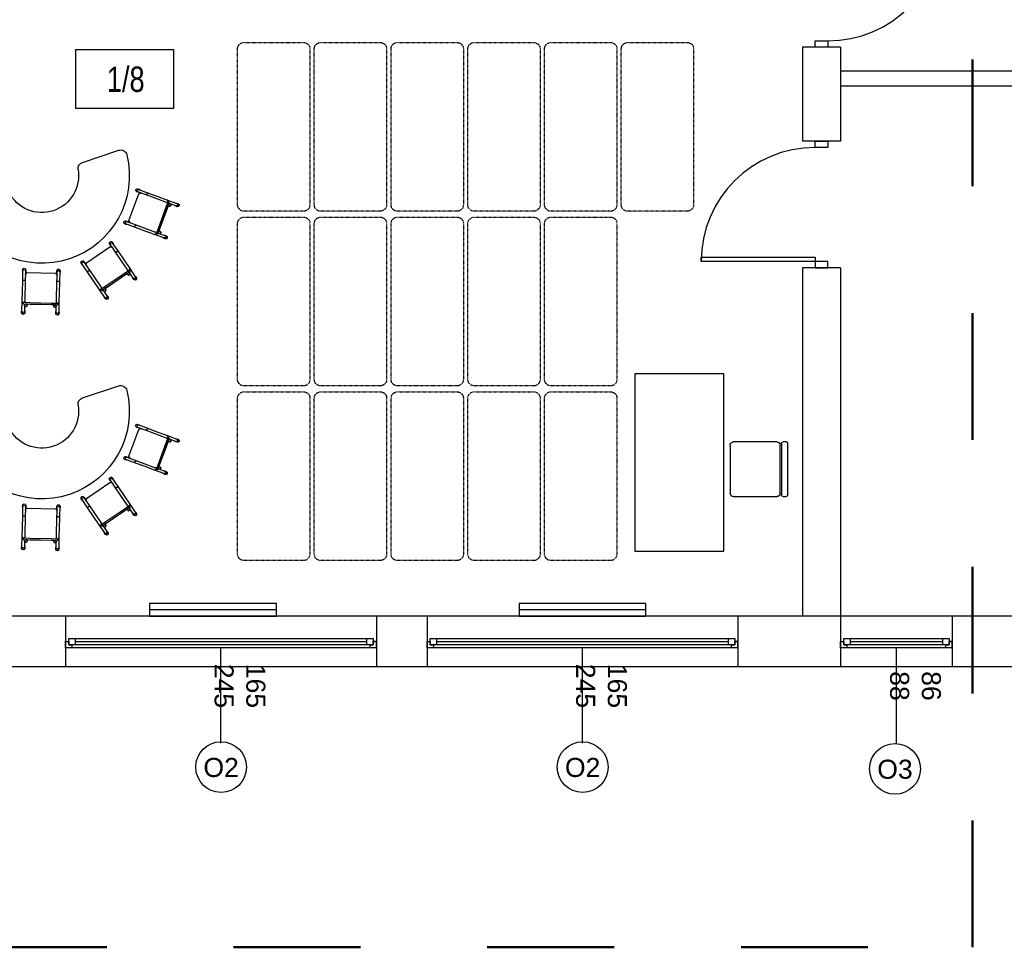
# Model space of a CAD drawing. Header units: millimetres. Extents: x 3698380 to 4312681, y 679670 to 844285.
# Tile 37 of 100: x 3979703 to 3987465, y 709262 to 716576. Entities that reach past the tile are written whole.
import ezdxf
from ezdxf.enums import TextEntityAlignment as Align

# ---------------------------------------------------------------- set-up
doc = ezdxf.new("R2010")
doc.units = ezdxf.units.MM
doc.header["$LTSCALE"] = 10
for name, pattern in [('1', [2, 1, -1]), ('ACAD_ISO03W100', [30, 12, -18]), ('drobna przerywana', [0.4, 0.1, -0.1, 0.1, -0.1])]:
    doc.linetypes.add(name, pattern=pattern)
for name, color, linetype in [('_wytyczne ele', 6, 'Continuous'), ('A_bloki', 252, 'Continuous'), ('A_opis_pom', 3, 'Continuous'), ('A_sc_istn', 252, 'Continuous'), ('A_wymiary', 1, 'Continuous')]:
    doc.layers.add(name, color=color, linetype=linetype)
doc.layers.add('HVAC_zakres_opracowania', color=1, linetype='1', lineweight=50)
doc.styles.get("Standard").update_dxf_attribs({"font": 'arial.ttf'})
doc.styles.add('Strzałki', font='ic-isocp.shx', dxfattribs={"width": 0.8})
doc.linetypes.add('TRACKS', pattern='A,0.15,[130,ltypeshp.shx,S=0.25,R=0,X=0,Y=0],0.15', length=0.3)

# ---------------------------------------------------------------- blocks, each defined once
blk = doc.blocks.new('*U462')
at = {"color": 252}
for p, q in [((-95, 20), (-100, 20)), ((-97.5, 15), (-97.5, 17.5)), ((-97.5, 17.5), (-95, 17.5)), ((-92.5, 17.5), (-97.5, 17.5)), ((-97.5, 17.5), (-97.5, 12.5)), ((-95, 17.5), (-95, 20)), ((140, 20), (-95, 20)), ((-92.5, 12.5), (-92.5, 17.5)), ((137.5, 17.5), (-92.5, 17.5)), ((142.5, 17.5), (137.5, 17.5)), ((137.5, 17.5), (137.5, 12.5)), ((145, 20), (140, 20)), ((140, 20), (140, 17.5)), ((140, 17.5), (142.5, 17.5)), ((142.5, 17.5), (142.5, 15)), ((142.5, 12.5), (142.5, 17.5)), ((-100, 15), (-97.5, 15)), ((-97.5, 12.5), (-92.5, 12.5)), ((-92.5, 15), (137.5, 15)), ((-92.5, 12.5), (137.5, 12.5)), ((-92.5, 12.5), (137.5, 12.5)), ((137.5, 12.5), (142.5, 12.5)), ((142.5, 15), (145, 15))]:
    blk.add_line(p, q, dxfattribs=at)
for points in [[(-100, 20), (-100, 15), (-97.5, 15)], [(145, 20), (145, 14.99), (142.5, 15)]]:
    blk.add_lwpolyline(points, dxfattribs=at)
blk = doc.blocks.new('*U338')
at = {"color": 252}
blk.add_lwpolyline([(75, 0), (0, 0)], dxfattribs=at)
for tag, p in [('S', (30, 5)), ('H', (30, -20))]:
    blk.add_attdef(tag, text='', height=15, dxfattribs=at).set_placement(p, align=Align.CENTER)
blk = doc.blocks.new('*U463')
at = {"color": 252}
for p, q in [((-16.5, 20), (-21.5, 20)), ((-19, 15), (-19, 17.5)), ((-19, 17.5), (-16.5, 17.5)), ((-14, 17.5), (-19, 17.5)), ((-19, 17.5), (-19, 12.5)), ((-16.5, 17.5), (-16.5, 20)), ((61.5, 20), (-16.5, 20)), ((-14, 12.5), (-14, 17.5)), ((59, 17.5), (-14, 17.5)), ((64, 17.5), (59, 17.5)), ((59, 17.5), (59, 12.5)), ((66.5, 20), (61.5, 20)), ((61.5, 20), (61.5, 17.5)), ((61.5, 17.5), (64, 17.5)), ((64, 17.5), (64, 15)), ((64, 12.5), (64, 17.5)), ((-21.5, 15), (-19, 15)), ((-19, 12.5), (-14, 12.5)), ((-14, 15), (59, 15)), ((-14, 12.5), (59, 12.5)), ((-14, 12.5), (59, 12.5)), ((59, 12.5), (64, 12.5)), ((64, 15), (66.5, 15))]:
    blk.add_line(p, q, dxfattribs=at)
for points in [[(-21.5, 20), (-21.5, 15), (-19, 15)], [(66.5, 20), (66.5, 15), (64, 15)]]:
    blk.add_lwpolyline(points, dxfattribs=at)
blk = doc.blocks.new('*U469')
at = {"color": 252}
for points in [[(35, 900), (35, 0), (0, 0), (0, 900)], [(-50, -100), (0, -100), (0, 0), (-50, 0)], [(950, 0), (950, -100), (900, -100), (900, 0)]]:
    blk.add_lwpolyline(points, close=True, dxfattribs=at)
blk.add_arc((0, 0), 900, 0, 90, dxfattribs=at)
blk = doc.blocks.new('Stolik banan - czerwony - wys_ 53 cm-1783507-0 PARTER')
at = {"layer": 'A_bloki'}
for p, q in [((-33.64, 69.19), (-63.82, 69.19)), ((63.79, 69.19), (33.62, 69.19))]:
    blk.add_line(p, q, dxfattribs=at)
for centre, radius, start, end in [((-63.82, 64.19), 5, 90, 184.4808), ((-0.01, 69.19), 69, 184.4808, 355.5192), ((-33.64, 64.19), 5, 8.45652, 90), ((-0.01, 69.19), 29, 188.45652, 351.54348), ((33.62, 64.19), 5, 90, 171.54348), ((63.79, 64.19), 5, 355.5192, 90)]:
    blk.add_arc(centre, radius, start, end, dxfattribs=at)
blk = doc.blocks.new('Krzesełko 38 cm - Czerwony-V99-0 PARTER')
at = {"layer": 'A_bloki'}
for p, q in [((-14.75, 7.01), (-14.75, 5.8)), ((-14.5, 5.8), (-14.5, -1.97)), ((-13.5, 0), (-8.5, 0)), ((-12.5, 1), (-12.5, 5.8)), ((-12.5, 1), (-12.5, 0)), ((-12.25, 5.8), (-12.25, 7.01)), ((-10.5, 0.06), (-10.5, 1)), ((10.5, 0.11), (-10.5, 0.11)), ((-8.5, 0), (8.5, 0)), ((8.5, 0), (13.5, 0)), ((10.5, 1), (10.5, 0.06)), ((12.25, 7.01), (12.25, 5.8)), ((12.5, 5.8), (12.5, 1)), ((12.5, 0), (12.5, 1)), ((14.5, -1.97), (14.5, 5.8)), ((14.75, 5.8), (14.75, 7.01)), ((-14.5, -1.97), (-14.5, -9.97)), ((-13.5, 0), (-13.5, -1)), ((-8.5, -1), (-13.5, -1)), ((-12.5, -1.97), (-12.5, -1)), ((-12.5, -1.05), (-12.5, -1.89)), ((-12.5, -19.79), (-12.5, -1.89)), ((8.5, -1), (-8.5, -1)), ((13.5, -1), (8.5, -1)), ((12.5, -1), (12.5, -1.97)), ((12.5, -1.89), (12.5, -1.05)), ((12.5, -1.89), (12.5, -19.79)), ((13.5, -1), (13.5, 0)), ((14.5, -9.97), (14.5, -1.97)), ((-14.5, -9.97), (-14.5, -17.97)), ((14.5, -17.97), (14.5, -9.97)), ((-14.5, -17.97), (-14.5, -26.94)), ((-12.5, -19.11), (-12.5, -17.97)), ((-12.5, -19.98), (-12.5, -19.79)), ((-12.5, -22.92), (-12.5, -19.98)), ((-12.5, -26.94), (-12.5, -22.92)), ((12.5, -17.97), (12.5, -19.11)), ((12.5, -19.79), (12.5, -19.98)), ((12.5, -19.98), (12.5, -22.92)), ((12.5, -22.92), (12.5, -26.94)), ((14.5, -26.94), (14.5, -17.97)), ((-14.75, -25.73), (-14.75, -26.94)), ((-12.25, -26.94), (-12.25, -25.73)), ((-11.14, -24.82), (11.14, -24.82)), ((12.25, -25.73), (12.25, -26.94)), ((14.75, -26.94), (14.75, -25.73))]:
    blk.add_line(p, q, dxfattribs=at)
at = {"layer": 'A_bloki', "flags": 128}
for points in [[(-12.5, -22.92), (-12.46, -23.34), (-12.32, -23.74), (-12.11, -24.1), (-11.83, -24.41), (-11.49, -24.66)], [(11.49, -24.66), (11.83, -24.41), (12.11, -24.1), (12.32, -23.74), (12.46, -23.34), (12.5, -22.92)]]:
    blk.add_lwpolyline(points, dxfattribs=at)
at = {"layer": 'A_bloki'}
for centre, radius, start, end in [((-11.5, 1), 1, 0, 180), ((-11.5, 1), 1, 135, 180), ((-11.5, 1), 1, 180, 255), ((-11.5, 1), 1, 180, 360), ((-11.5, 1), 1, 30, 120), ((-11.5, 1), 1, 300, 0), ((-11.5, 1), 1, 0, 15), ((11.5, 1), 1, 360, 180), ((11.5, 1), 1, 120, 180), ((11.5, 1), 1, 180, 240), ((11.5, 1), 1, 180, 360), ((11.5, 1), 1, 360, 105), ((11.5, 1), 1, 270, 360), ((-10.5, -1.89), 2, 155.58201, 180), ((10.5, -1.89), 2, 0, 24.41799)]:
    blk.add_arc(centre, radius, start, end, dxfattribs=at)
for centre, major_axis, start_param, end_param in [((-13.5, 7.01), (-1.25, 0), 3.141593, 6.283185), ((13.5, 7.01), (-1.25, 0), 3.141593, 6.283185), ((-13.5, 7.01), (1.25, 0), 3.141593, 3.403392), ((-13.5, 5.8), (1.25, 0), 0, 3.141593), ((-13.5, 5.8), (1.25, 0), 3.141593, 3.77396), ((-13.5, 5.8), (-1, 0), 3.141593, 6.283185), ((-13.5, 5.8), (1.25, 0), 5.650818, 6.283185), ((-13.5, 7.01), (-1.25, 0), 2.879793, 3.141593), ((13.5, 7.01), (1.25, 0), 3.141593, 3.403392), ((13.5, 5.8), (1.25, 0), 0, 3.141593), ((13.5, 5.8), (1.25, 0), 3.141593, 3.77396), ((13.5, 5.8), (-1, 0), 3.141593, 6.283185), ((13.5, 5.8), (1.25, 0), 5.650818, 6.283185), ((13.5, 7.01), (-1.25, 0), 2.879793, 3.141593), ((-13.5, -25.73), (1.25, 0), 2.509225, 3.141593), ((-13.5, -25.73), (1.25, 0), 3.141593, 6.283185), ((-13.5, -26.94), (-1.25, 0), 6.021386, 6.283185), ((-13.5, -26.94), (-1.25, 0), 0, 3.141593), ((-13.5, -25.73), (1.25, 0), 0, 0.632368), ((-13.5, -26.94), (1.25, 0), 0, 0.261799), ((13.5, -25.73), (1.25, 0), 2.509225, 3.141593), ((13.5, -25.73), (1.25, 0), 3.141593, 6.283185), ((13.5, -26.94), (-1.25, 0), 6.100199, 6.283185), ((13.5, -26.94), (-1.25, 0), 0, 3.141593), ((13.5, -25.73), (1.25, 0), 0, 0.632368), ((13.5, -26.94), (1.25, 0), 0, 0.261799)]:
    blk.add_ellipse(centre, major_axis=major_axis, ratio=0.970296, start_param=start_param, end_param=end_param, dxfattribs=at)
for points, knots in [([(-12.5, 1), (-12.5, 1.09), (-12.48, 1.22), (-12.43, 1.38), (-12.38, 1.48), (-12.33, 1.56), (-12.28, 1.63), (-12.24, 1.68), (-12.21, 1.71)], [0, 0, 0, 0, 0.0833333, 0.125, 0.1666667, 0.1875, 0.2083333, 0.25, 0.25, 0.25, 0.25]), ([(-11.76, 0.03), (-11.8, 0.05), (-11.88, 0.07), (-12, 0.13), (-12.09, 0.19), (-12.16, 0.25), (-12.22, 0.31), (-12.3, 0.39), (-12.36, 0.48), (-12.4, 0.56), (-12.43, 0.64), (-12.48, 0.78), (-12.5, 0.91), (-12.5, 1)], [0.5833333, 0.5833333, 0.5833333, 0.5833333, 0.625, 0.6666667, 0.7083333, 0.7291667, 0.75, 0.7916667, 0.8333333, 0.8541667, 0.875, 0.9166667, 1, 1, 1, 1]), ([(-12, 1.87), (-11.96, 1.89), (-11.88, 1.93), (-11.72, 1.98), (-11.5, 2.01), (-11.28, 1.98), (-11.12, 1.93), (-11.04, 1.89), (-11, 1.87)], [0.3333333, 0.3333333, 0.3333333, 0.3333333, 0.375, 0.4166667, 0.5, 0.5833333, 0.625, 0.6666667, 0.6666667, 0.6666667, 0.6666667]), ([(-10.5, 1), (-10.5, 0.91), (-10.52, 0.78), (-10.57, 0.62), (-10.62, 0.52), (-10.67, 0.44), (-10.72, 0.37), (-10.78, 0.31), (-10.84, 0.25), (-10.91, 0.19), (-10.96, 0.16), (-11, 0.13)], [0, 0, 0, 0, 0.0833333, 0.125, 0.1666667, 0.1875, 0.2083333, 0.25, 0.2708333, 0.2916667, 0.3333333, 0.3333333, 0.3333333, 0.3333333]), ([(10.5, 1), (10.5, 1.09), (10.52, 1.22), (10.57, 1.38), (10.62, 1.48), (10.67, 1.56), (10.72, 1.63), (10.78, 1.69), (10.84, 1.75), (10.91, 1.81), (10.96, 1.84), (11, 1.87)], [0, 0, 0, 0, 0.0833333, 0.125, 0.1666667, 0.1875, 0.2083333, 0.25, 0.2708333, 0.2916667, 0.3333333, 0.3333333, 0.3333333, 0.3333333]), ([(11, 0.13), (10.96, 0.16), (10.91, 0.19), (10.84, 0.25), (10.78, 0.31), (10.7, 0.39), (10.64, 0.48), (10.6, 0.56), (10.57, 0.64), (10.52, 0.78), (10.5, 0.91), (10.5, 1)], [0.6666667, 0.6666667, 0.6666667, 0.6666667, 0.7083333, 0.7291667, 0.75, 0.7916667, 0.8333333, 0.8541667, 0.875, 0.9166667, 1, 1, 1, 1]), ([(11.06, 0.03), (11.01, 0.04), (10.83, 0.09), (10.64, 0.11), (10.5, 0.11)], [0.4285714, 0.4285714, 0.4285714, 0.4285714, 0.5714286, 1, 1, 1, 1]), ([(11.5, 2), (11.59, 2), (11.72, 1.98), (11.88, 1.93), (11.96, 1.89), (12, 1.87)], [0.5, 0.5, 0.5, 0.5, 0.5833333, 0.625, 0.6666667, 0.6666667, 0.6666667, 0.6666667]), ([(12.5, 1), (12.5, 0.91), (12.48, 0.78), (12.43, 0.62), (12.38, 0.52), (12.33, 0.44), (12.28, 0.37), (12.22, 0.31), (12.16, 0.25), (12.09, 0.19), (12, 0.13), (11.88, 0.07), (11.72, 0.02), (11.59, 0), (11.5, 0)], [0, 0, 0, 0, 0.0833333, 0.125, 0.1666667, 0.1875, 0.2083333, 0.25, 0.2708333, 0.2916667, 0.3333333, 0.375, 0.4166667, 0.5, 0.5, 0.5, 0.5]), ([(12.21, 1.71), (12.24, 1.68), (12.3, 1.61), (12.36, 1.52), (12.4, 1.44), (12.43, 1.36), (12.48, 1.22), (12.5, 1.09), (12.5, 1)], [0.75, 0.75, 0.75, 0.75, 0.7916667, 0.8333333, 0.8541667, 0.875, 0.9166667, 1, 1, 1, 1]), ([(-14.5, -1.97), (-14.5, -1.9), (-14.48, -1.8), (-14.43, -1.67), (-14.37, -1.58), (-14.3, -1.49), (-14.21, -1.41), (-14.11, -1.35), (-13.97, -1.27), (-13.76, -1.2), (-13.5, -1.18), (-13.24, -1.2), (-13.03, -1.27), (-12.89, -1.35), (-12.79, -1.41), (-12.7, -1.49), (-12.63, -1.58), (-12.57, -1.67), (-12.52, -1.8), (-12.5, -1.9), (-12.5, -1.97)], [0, 0, 0, 0, 0.083333, 0.125, 0.166667, 0.208333, 0.25, 0.291667, 0.333333, 0.416667, 0.5, 0.583333, 0.666667, 0.708333, 0.75, 0.791667, 0.833333, 0.875, 0.916667, 1, 1, 1, 1]), ([(12.5, -1.97), (12.5, -1.9), (12.52, -1.8), (12.57, -1.67), (12.63, -1.58), (12.7, -1.49), (12.79, -1.41), (12.89, -1.35), (13.03, -1.27), (13.24, -1.2), (13.5, -1.18), (13.76, -1.2), (13.97, -1.27), (14.11, -1.35), (14.21, -1.41), (14.3, -1.49), (14.37, -1.58), (14.43, -1.67), (14.48, -1.8), (14.5, -1.9), (14.5, -1.97)], [0, 0, 0, 0, 0.083333, 0.125, 0.166667, 0.208333, 0.25, 0.291667, 0.333333, 0.416667, 0.5, 0.583333, 0.666667, 0.708333, 0.75, 0.791667, 0.833333, 0.875, 0.916667, 1, 1, 1, 1]), ([(-14.5, -17.97), (-14.5, -18.04), (-14.48, -18.14), (-14.43, -18.27), (-14.37, -18.36), (-14.3, -18.44), (-14.21, -18.52), (-14.11, -18.59), (-13.97, -18.67), (-13.76, -18.73), (-13.5, -18.76), (-13.24, -18.73), (-13.03, -18.67), (-12.89, -18.59), (-12.79, -18.52), (-12.7, -18.44), (-12.63, -18.36), (-12.57, -18.27), (-12.52, -18.14), (-12.5, -18.04), (-12.5, -17.97)], [0, 0, 0, 0, 0.083333, 0.125, 0.166667, 0.208333, 0.25, 0.291667, 0.333333, 0.416667, 0.5, 0.583333, 0.666667, 0.708333, 0.75, 0.791667, 0.833333, 0.875, 0.916667, 1, 1, 1, 1]), ([(12.5, -17.97), (12.5, -18.04), (12.52, -18.14), (12.57, -18.27), (12.63, -18.36), (12.7, -18.44), (12.79, -18.52), (12.89, -18.59), (13.03, -18.67), (13.24, -18.73), (13.5, -18.76), (13.76, -18.73), (13.97, -18.67), (14.11, -18.59), (14.21, -18.52), (14.3, -18.44), (14.37, -18.36), (14.43, -18.27), (14.48, -18.14), (14.5, -18.04), (14.5, -17.97)], [0, 0, 0, 0, 0.083333, 0.125, 0.166667, 0.208333, 0.25, 0.291667, 0.333333, 0.416667, 0.5, 0.583333, 0.666667, 0.708333, 0.75, 0.791667, 0.833333, 0.875, 0.916667, 1, 1, 1, 1]), ([(-11.57, -24.61), (-11.57, -24.61), (-11.58, -24.6), (-11.6, -24.59), (-11.61, -24.58), (-11.63, -24.57), (-11.64, -24.56), (-11.66, -24.55), (-11.67, -24.54), (-11.68, -24.53), (-11.7, -24.52), (-11.71, -24.51), (-11.73, -24.5), (-11.74, -24.49), (-11.76, -24.47), (-11.79, -24.45), (-11.82, -24.42), (-11.86, -24.39), (-11.91, -24.34), (-11.94, -24.31), (-11.96, -24.29)], [0, 0, 0, 0, 0.071429, 0.107143, 0.142857, 0.178571, 0.214286, 0.25, 0.285714, 0.321429, 0.357143, 0.392857, 0.428571, 0.464286, 0.5, 0.571429, 0.642857, 0.714286, 0.857143, 1, 1, 1, 1]), ([(-11.49, -24.66), (-11.46, -24.67), (-11.43, -24.69), (-11.39, -24.71), (-11.36, -24.72), (-11.35, -24.73), (-11.33, -24.74), (-11.31, -24.75), (-11.29, -24.76), (-11.28, -24.76), (-11.26, -24.77), (-11.24, -24.78), (-11.23, -24.78), (-11.21, -24.79), (-11.19, -24.8), (-11.18, -24.8), (-11.16, -24.81), (-11.15, -24.81), (-11.15, -24.81), (-11.14, -24.82), (-11.14, -24.82), (-11.14, -24.82), (-11.14, -24.81)], [0, 0, 0, 0, 0.1428571, 0.2142857, 0.25, 0.2857143, 0.3214286, 0.3571429, 0.3928571, 0.4285714, 0.4642857, 0.5, 0.5357143, 0.5714286, 0.6071429, 0.6428571, 0.6785714, 0.7142857, 0.75, 0.7857143, 0.8214286, 0.8571429, 0.8571429, 0.8571429, 0.8571429]), ([(11.14, -24.81), (11.14, -24.82), (11.14, -24.82), (11.14, -24.82), (11.15, -24.81), (11.15, -24.81), (11.16, -24.81), (11.18, -24.8), (11.19, -24.8), (11.21, -24.79), (11.23, -24.78), (11.24, -24.78), (11.26, -24.77), (11.28, -24.76), (11.29, -24.76), (11.31, -24.75), (11.33, -24.74), (11.35, -24.73), (11.36, -24.72), (11.39, -24.71), (11.43, -24.69), (11.46, -24.67), (11.49, -24.66)], [0.1428571, 0.1428571, 0.1428571, 0.1428571, 0.1785714, 0.2142857, 0.25, 0.2857143, 0.3214286, 0.3571429, 0.3928571, 0.4285714, 0.4642857, 0.5, 0.5357143, 0.5714286, 0.6071429, 0.6428571, 0.6785714, 0.7142857, 0.75, 0.7857143, 0.8571429, 1, 1, 1, 1]), ([(11.96, -24.29), (11.94, -24.31), (11.91, -24.34), (11.86, -24.39), (11.82, -24.42), (11.79, -24.45), (11.76, -24.47), (11.74, -24.49), (11.73, -24.5), (11.71, -24.51), (11.7, -24.52), (11.68, -24.53), (11.67, -24.54), (11.66, -24.55), (11.64, -24.56), (11.63, -24.57), (11.61, -24.58), (11.6, -24.59), (11.58, -24.6), (11.57, -24.61), (11.57, -24.61)], [0, 0, 0, 0, 0.142857, 0.285714, 0.357143, 0.428571, 0.5, 0.535714, 0.571429, 0.607143, 0.642857, 0.678571, 0.714286, 0.75, 0.785714, 0.821429, 0.857143, 0.892857, 0.928571, 1, 1, 1, 1])]:
    blk.add_open_spline(points, degree=3, knots=knots, dxfattribs=at)
for points in [[(-10.5, 0.11), (-10.55, 0.11), (-10.64, 0.11), (-10.78, 0.09), (-10.92, 0.07), (-11.01, 0.04), (-11.06, 0.03)], [(-10.79, 1.71), (-10.76, 1.68), (-10.7, 1.61), (-10.66, 1.54), (-10.63, 1.5)], [(-10.53, 1.26), (-10.51, 1.18), (-10.5, 1.09), (-10.5, 1)]]:
    blk.add_open_spline(points, degree=3, dxfattribs=at)
blk = doc.blocks.new('Krzesło Breuera - Krzesło Breuera-V3-1 PIĘTRO')
at = {"layer": 'A_bloki'}
for p, q in [((-21.59, 17.62), (-21.59, 20.08)), ((-20.32, 21.35), (20.32, 21.35)), ((20.32, 16.35), (-20.32, 16.35)), ((21.59, 20.08), (21.59, 17.62)), ((-21.59, -21.59), (-21.59, 12.7)), ((-19.05, 15.24), (19.05, 15.24)), ((21.59, 12.7), (21.59, -21.59)), ((19.05, -24.13), (-19.05, -24.13))]:
    blk.add_line(p, q, dxfattribs=at)
for centre, radius, start, end in [((-20.32, 20.08), 1.27, 90, 180), ((-20.32, 17.62), 1.27, 180, 270), ((20.32, 20.08), 1.27, 0, 90), ((20.32, 17.62), 1.27, 270, 0), ((-19.05, 12.7), 2.54, 90, 180), ((19.05, 12.7), 2.54, 0, 90), ((-19.05, -21.59), 2.54, 180, 270), ((19.05, -21.59), 2.54, 270, 0)]:
    blk.add_arc(centre, radius, start, end, dxfattribs=at)
blk = doc.blocks.new('gvjgvy')
at = {"layer": 'A_bloki', "linetype": 'drobna przerywana'}
for p, q in [((194014, -595268), (192784, -595268)), ((192734, -595318), (192734, -595788)), ((194064, -595788), (194064, -595318)), ((192784, -595838), (194014, -595838))]:
    blk.add_line(p, q, dxfattribs=at)
for centre, start, end in [((192784, -595318), 90, 180), ((194014, -595318), 0, 90), ((192784, -595788), 180, 270), ((194014, -595788), 270, 0)]:
    blk.add_arc(centre, 50, start, end, dxfattribs=at)
blk = doc.blocks.new('d')
at = {"layer": 'A_bloki', "color": 252}
blk.add_lwpolyline([(3742792.66, 783538.99), (3742792.66, 782138.99), (3743492.66, 782138.99), (3743492.66, 783538.99)], close=True, dxfattribs=at)
at = {"layer": 'A_opis_pom', "color": 252, "ltscale": 2}
blk.add_lwpolyline([(3738386.19, 786094.11), (3739155.12, 786094.11), (3739155.12, 785628.68), (3738386.19, 785628.68)], close=True, dxfattribs=at)
at = {"layer": 'A_sc_istn', "color": 252}
for points in [[(3744114.74, 786112.59), (3744114.74, 785372.8)], [(3744414.74, 786112.59), (3744114.74, 786112.59)], [(3744414.74, 786112.59), (3744414.74, 785372.8)], [(3744414.74, 785927.02), (3746834.74, 785927.02)], [(3744414.74, 785807.02), (3746834.74, 785807.02)], [(3744414.74, 785372.8), (3744114.74, 785372.8)], [(3744114.74, 784372.8), (3744114.74, 781627.02)], [(3744414.74, 784372.8), (3744114.74, 784372.8)], [(3744414.74, 784372.8), (3744414.74, 781627.02)], [(3748199.74, 781627.02), (3730709.74, 781627.02)], [(3738304.74, 781627.02), (3738304.74, 781227.02)], [(3740754.74, 781627.02), (3740754.74, 781227.02)], [(3741154.74, 781627.02), (3741154.74, 781227.02)], [(3743604.74, 781627.02), (3743604.74, 781227.02)], [(3744414.74, 781627.02), (3744414.74, 781227.02)], [(3745294.74, 781627.02), (3745294.74, 781227.02)], [(3748199.74, 781227.02), (3730709.74, 781227.02)]]:
    blk.add_lwpolyline(points, dxfattribs=at)
for points in [[(3744214.74, 785372.8), (3744314.74, 785372.8), (3744314.74, 785322.8), (3744214.74, 785322.8)], [(3743314.74, 784457.8), (3744214.74, 784457.8), (3744214.74, 784422.8), (3743314.74, 784422.8)], [(3744314.74, 784372.8), (3744314.74, 784422.8), (3744214.74, 784422.8), (3744214.74, 784372.8)], [(3739966.9, 781727.02), (3738966.9, 781727.02), (3738966.9, 781627.02), (3739966.9, 781627.02)], [(3742879.74, 781727.02), (3741879.74, 781727.02), (3741879.74, 781627.02), (3742879.74, 781627.02)]]:
    blk.add_lwpolyline(points, close=True, dxfattribs=at)
at = {"layer": 'A_sc_istn', "color": 252, "linetype": 'TRACKS', "ltscale": 20}
for points in [[(3739966.9, 781677.02), (3738966.9, 781677.02)], [(3742879.74, 781677.02), (3741879.74, 781677.02)]]:
    blk.add_lwpolyline(points, dxfattribs=at)
at = {"layer": 'A_sc_istn', "color": 252}
for centre in [(3739531.05, 780437.26), (3742381.05, 780437.26), (3744843.11, 780423.26)]:
    blk.add_circle(centre, 200, dxfattribs=at)
blk.add_arc((3744214.74, 784422.8), 900, 90, 180, dxfattribs=at)
at = {"layer": 'A_bloki', "color": 252, "xscale": -1, "rotation": 270}
for p in [(4335498.8, 592085.88), (4336103.8, 592085.88), (4336708.8, 592085.88), (4337313.8, 592085.88), (4337918.8, 592085.88), (4338523.8, 592085.88), (4335498.8, 590708.94), (4336103.8, 590708.94), (4336708.8, 590708.94), (4337313.8, 590708.94), (4337918.8, 590708.94), (4335498.8, 589332), (4336103.8, 589332), (4336708.8, 589332), (4337313.8, 589332), (4337918.8, 589332)]:
    blk.add_blockref('gvjgvy', p, dxfattribs=at)
at = {"layer": 'A_bloki', "color": 252}
for name, p, xscale, yscale, zscale, rotation in [('Stolik banan - czerwony - wys_ 53 cm-1783507-0 PARTER', (3738335.71, 784442.52), -9.999999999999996, 9.999999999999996, 9.999999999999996, 18.34875562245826), ('Krzesełko 38 cm - Czerwony-V99-0 PARTER', (3739075.93, 784764.96), -10.00000000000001, 10.00000000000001, 10.00000000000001, 249.6655737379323), ('Krzesełko 38 cm - Czerwony-V99-0 PARTER', (3738702.09, 784269.98), -9.999999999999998, 9.999999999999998, 9.999999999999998, 214.1670878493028), ('Krzesełko 38 cm - Czerwony-V99-0 PARTER', (3738107.27, 784085.48), -9.999999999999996, 9.999999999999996, 9.999999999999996, 178.5165308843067), ('Stolik banan - czerwony - wys_ 53 cm-1783507-0 PARTER', (3738335.71, 782585.02), -9.999999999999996, 9.999999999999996, 9.999999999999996, 18.34875562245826), ('Krzesełko 38 cm - Czerwony-V99-0 PARTER', (3739075.93, 782907.47), -10.00000000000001, 10.00000000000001, 10.00000000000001, 249.6655737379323), ('Krzesło Breuera - Krzesło Breuera-V3-1 PIĘTRO', (3743784.35, 782785.68), -10, 10, 10, 270.0242200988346), ('Krzesełko 38 cm - Czerwony-V99-0 PARTER', (3738702.09, 782412.49), -9.999999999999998, 9.999999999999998, 9.999999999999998, 214.1670878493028), ('Krzesełko 38 cm - Czerwony-V99-0 PARTER', (3738107.27, 782227.99), -9.999999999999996, 9.999999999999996, 9.999999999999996, 178.5165308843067)]:
    blk.add_blockref(name, p, dxfattribs=dict(at, xscale=xscale, yscale=yscale, zscale=zscale, rotation=rotation))
at = {"layer": 'A_sc_istn', "color": 252, "rotation": 270}
blk.add_blockref('*U469', (3744314.74, 787062.59), dxfattribs=at)
at = {"layer": 'A_sc_istn', "color": 252, "xscale": -10, "yscale": 10, "zscale": 10, "rotation": 180}
for name, p in [('*U462', (3739304.74, 781576.99)), ('*U462', (3742154.74, 781576.99)), ('*U463', (3744629.74, 781576.99))]:
    blk.add_blockref(name, p, dxfattribs=at)
at = {"layer": 'A_sc_istn', "color": 252, "linetype": 'ACAD_ISO03W100'}
ref = blk.add_blockref('*U338', (3739529.74, 781377), dxfattribs=dict(at, xscale=-10, yscale=10, zscale=10, rotation=90))
ref.add_attrib('S', '245', dxfattribs={"layer": '0', "color": 252, "height": 150, "rotation": 270}).set_placement((3739479.74, 781077), align=Align.CENTER)
ref.add_attrib('H', '165', dxfattribs={"layer": '0', "color": 252, "height": 150, "rotation": 270}).set_placement((3739729.74, 781077), align=Align.CENTER)
ref = blk.add_blockref('*U338', (3742379.74, 781377), dxfattribs=dict(at, xscale=-10, yscale=10, zscale=10, rotation=90))
ref.add_attrib('S', '245', dxfattribs={"layer": '0', "color": 252, "height": 150, "rotation": 270}).set_placement((3742329.74, 781077), align=Align.CENTER)
ref.add_attrib('H', '165', dxfattribs={"layer": '0', "color": 252, "height": 150, "rotation": 270}).set_placement((3742579.74, 781077), align=Align.CENTER)
ref = blk.add_blockref('*U338', (3744854.74, 781377), dxfattribs=dict(at, xscale=-10, yscale=10, zscale=10, rotation=90))
ref.add_attrib('S', '88', dxfattribs={"layer": '0', "color": 252, "height": 150, "rotation": 270}).set_placement((3744804.74, 781077), align=Align.CENTER)
ref.add_attrib('H', '86', dxfattribs={"layer": '0', "color": 252, "height": 150, "rotation": 270}).set_placement((3745054.74, 781077), align=Align.CENTER)
at = {"layer": 'A_sc_istn', "color": 252, "char_height": 300, "attachment_point": 7}
for s, insert in [('{\\H0.5x;O2}', (3739391.34, 780357.3)), ('{\\H0.5x;O2}', (3742241.34, 780357.3)), ('{\\H0.5x;O3}', (3744703.4, 780343.3))]:
    blk.add_mtext_dynamic_manual_height_columns(s, width=232.5953, gutter_width=12.5, heights=[0], dxfattribs=dict(at, insert=insert))
at = {"layer": 'A_opis_pom', "color": 252, "insert": (3738779.18, 785858.94), "char_height": 200, "attachment_point": 5, "style": 'Strzałki', "bg_fill": 3, "box_fill_scale": 1.2, "bg_fill_color": 256, "bg_fill_transparency": 10554628}
blk.add_mtext('1/8', dxfattribs=at)
blk = doc.blocks.new('A$C77EF4F1D')
at = {"layer": 'HVAC_zakres_opracowania', "color": 2, "ltscale": 100}
for p, q in [((16739.2, -14310.6), (16739.2, 1834.7)), ((-1085.3, -14310.6), (16739.2, -14310.6))]:
    blk.add_line(p, q, dxfattribs=at)

msp = doc.modelspace()

# ---------------------------------------------------------------- block references
at = {"layer": 'A_wymiary'}
msp.add_blockref('d', (241760.1, -69754.1), dxfattribs=at)

# ---------------------------------------------------------------- next in the draw order: block references
at = {"layer": '_wytyczne ele', "color": 2, "ltscale": 2}
msp.add_blockref('A$C77EF4F1D', (3970474.9, 723572.9), dxfattribs=at)

doc.saveas('drawing.dxf')
